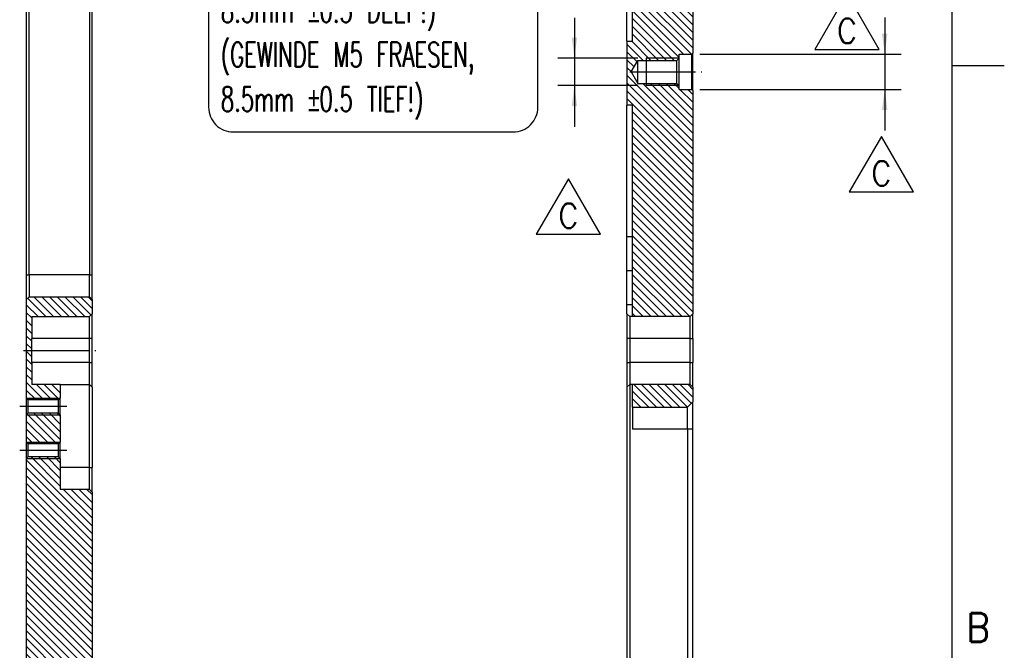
# Model space of a CAD drawing. Header units: inches. Extents: x -429 to 435, y -270 to 288.
# Tile 17 of 20: x 315 to 435, y -62 to 15. Entities that reach past the tile are written whole.
import ezdxf

# ---------------------------------------------------------------- set-up
doc = ezdxf.new("R2010")
doc.units = ezdxf.units.IN
doc.linetypes.add('DOT_CENTER', pattern=[14, 12, -1, 0, -1])
doc.layers.add('1', color=7, linetype='Continuous')
doc.styles.add('CONVERTER_12', font='txt.shx', dxfattribs={"width": 0.63})
doc.styles.add('CONVERTER_13', font='txt.shx', dxfattribs={"width": 0.9})
doc.dimstyles.new('ME10_DIM_16', dxfattribs={"dimtxt": 4.5, "dimasz": 3.75, "dimexe": 3, "dimexo": 1.5, "dimgap": 1.5, "dimtad": 0, "dimdsep": 46, "dimtxsty": 'CONVERTER_12', "dimsah": 1, "dimcen": 0.09, "dimclrd": 3, "dimclre": 3, "dimclrt": 3, "dimadec": 0, "dimazin": 0, "dimtol": 1, "dimtp": 0.03, "dimtfac": 0.7, "dimtdec": 0, "dimtix": 1, "dimtmove": 0, "dimatfit": 3, "dimfxl": 1, "dimtolj": 1, "dimtzin": 0, "dimarcsym": 0})
doc.dimstyles.new('ME10_DIM_17', dxfattribs={"dimtxt": 4.5, "dimasz": 3.75, "dimexe": 3, "dimexo": 1.5, "dimgap": 1.5, "dimtad": 0, "dimdsep": 46, "dimtxsty": 'CONVERTER_12', "dimsah": 1, "dimcen": 0.09, "dimclrd": 3, "dimclre": 3, "dimclrt": 3, "dimadec": 0, "dimazin": 0, "dimtfac": 1, "dimtdec": 4, "dimtix": 1, "dimtmove": 0, "dimatfit": 3, "dimfxl": 1, "dimtolj": 1, "dimtzin": 0, "dimarcsym": 0})
pattern_1 = [(-45, (0, 0), (0.7071067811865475, 0.7071067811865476), [])]

# ---------------------------------------------------------------- blocks, each defined once
blk = doc.blocks.new('REV_TRIANGLE__4', base_point=(419.9191571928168, -4.00239575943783))
at = {"layer": '1', "color": 7, "linetype": 'Continuous'}
for p, q in [((419.9191571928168, 0.49760424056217), (416.0191571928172, -6.25239575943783)), ((423.8191571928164, -6.25239575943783), (419.9191571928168, 0.49760424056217)), ((416.0191571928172, -6.25239575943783), (423.8191571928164, -6.25239575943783))]:
    blk.add_line(p, q, dxfattribs=at)
at = {"layer": '1', "color": 3, "insert": (419.9191571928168, -4.00239575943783), "char_height": 3, "attachment_point": 5, "line_spacing_factor": 1.08043217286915, "style": 'CONVERTER_13'}
blk.add_mtext('C', dxfattribs=at)
blk = doc.blocks.new('REV_TRIANGLE__5', base_point=(381.8725127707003, -9.159613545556))
at = {"layer": '1', "color": 7, "linetype": 'Continuous'}
for p, q in [((381.8725127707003, -4.659613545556), (377.9725127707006, -11.409613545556)), ((385.7725127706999, -11.409613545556), (381.8725127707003, -4.659613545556)), ((377.9725127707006, -11.409613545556), (385.7725127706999, -11.409613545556))]:
    blk.add_line(p, q, dxfattribs=at)
at = {"layer": '1', "color": 3, "insert": (381.8725127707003, -9.159613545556), "char_height": 3, "attachment_point": 5, "line_spacing_factor": 1.08043217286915, "style": 'CONVERTER_13'}
blk.add_mtext('C', dxfattribs=at)
blk = doc.blocks.new('REV_TRIANGLE__6', base_point=(415.7349993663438, 13.31807152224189))
at = {"layer": '1', "color": 7, "linetype": 'Continuous'}
for p, q in [((415.7349993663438, 17.81807152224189), (411.8349993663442, 11.06807152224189)), ((419.6349993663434, 11.06807152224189), (415.7349993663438, 17.81807152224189)), ((411.8349993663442, 11.06807152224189), (419.6349993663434, 11.06807152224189))]:
    blk.add_line(p, q, dxfattribs=at)
at = {"layer": '1', "color": 3, "insert": (415.7349993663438, 13.31807152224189), "char_height": 3, "attachment_point": 5, "line_spacing_factor": 1.08043217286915, "style": 'CONVERTER_13'}
blk.add_mtext('C', dxfattribs=at)
blk = doc.blocks.new('E7018-24196_large_stiffener__8', base_point=(583.4999999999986, -178.300000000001))
at = {"linetype": 'Continuous'}
h = blk.add_hatch(dxfattribs=at)
h.set_pattern_fill('_USER', color=1, angle=-45, pattern_type=0)
h.set_pattern_definition(pattern_1)
edge = h.paths.add_edge_path()
edge.add_line((595.499999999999, 39.93255537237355), (595.499999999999, 15.90000000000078))
edge.add_line((595.499999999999, 15.90000000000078), (595.2999999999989, 15.70000000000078))
edge.add_line((595.2999999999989, 15.70000000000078), (592.999999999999, 15.70000000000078))
edge.add_line((592.999999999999, 15.70000000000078), (592.999999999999, 15.00000000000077))
edge.add_line((592.999999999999, 15.00000000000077), (592.599999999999, 14.60000000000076))
edge.add_line((592.599999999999, 14.60000000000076), (585.499999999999, 14.60000000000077))
edge.add_line((585.499999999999, 14.60000000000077), (584.2875644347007, 12.50000000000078))
edge.add_line((584.2875644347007, 12.50000000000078), (585.499999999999, 10.40000000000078))
edge.add_line((585.499999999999, 10.40000000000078), (592.599999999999, 10.40000000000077))
edge.add_line((592.599999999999, 10.40000000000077), (592.999999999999, 10.00000000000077))
edge.add_line((592.999999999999, 10.00000000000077), (592.999999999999, 9.300000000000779))
edge.add_line((592.999999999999, 9.300000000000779), (595.2999999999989, 9.300000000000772))
edge.add_line((595.2999999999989, 9.300000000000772), (595.499999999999, 9.100000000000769))
edge.add_line((595.499999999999, 9.100000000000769), (595.499999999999, -31.60000000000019))
edge.add_line((595.499999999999, -31.60000000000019), (594.999999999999, -32.10000000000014))
edge.add_line((594.999999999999, -32.10000000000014), (584.4999999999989, -32.10000000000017))
edge.add_line((584.4999999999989, -32.10000000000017), (584.4999999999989, -29.90742955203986))
edge.add_line((584.4999999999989, -29.90742955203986), (584.4999999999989, -23.71854238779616))
edge.add_line((584.4999999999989, -23.71854238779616), (584.4999999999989, -17.5002001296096))
edge.add_line((584.4999999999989, -17.5002001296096), (584.4999999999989, 6.403805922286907))
edge.add_line((584.4999999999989, 6.403805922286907), (583.4999999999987, 6.403805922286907))
edge.add_line((583.4999999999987, 6.403805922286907), (583.4999999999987, 18.09806984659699))
edge.add_line((583.4999999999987, 18.09806984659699), (584.4999999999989, 18.09806984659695))
edge.add_line((584.4999999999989, 18.09806984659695), (584.499999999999, 29.31417296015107))
edge.add_line((584.499999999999, 29.31417296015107), (583.4999999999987, 29.31417296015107))
edge.add_line((583.4999999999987, 29.31417296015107), (583.4999999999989, 39.93255537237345))
edge.add_spline(control_points=[(583.4999999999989, 39.93255537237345), (583.5885880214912, 40.17829234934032), (583.7649642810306, 40.66754775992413), (584.0192033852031, 41.40617508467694), (584.2653131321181, 42.1450187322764), (584.4219979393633, 42.64072741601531), (584.4999999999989, 42.88750500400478)], knot_values=[0, 0, 0, 0, 0.7836425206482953, 1.560210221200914, 2.343410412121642, 3.11983512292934, 3.11983512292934, 3.11983512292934, 3.11983512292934], degree=3, periodic=0)
edge.add_line((584.4999999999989, 42.88750500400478), (594.499999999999, 42.88750500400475))
edge.add_spline(control_points=[(594.499999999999, 42.88750500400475), (594.5780020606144, 42.64072741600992), (594.7346868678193, 42.14501873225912), (594.9807963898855, 41.40617576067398), (595.2350354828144, 40.6675484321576), (595.4114117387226, 40.17829302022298), (595.499999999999, 39.93255537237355)], knot_values=[0, 0, 0, 0, 0.7764247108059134, 1.559624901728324, 2.336190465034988, 3.119835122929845, 3.119835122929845, 3.119835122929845, 3.119835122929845], degree=3, periodic=0)
h = blk.add_hatch(dxfattribs=at)
h.set_pattern_fill('_USER', color=1, angle=-45, pattern_type=0)
h.set_pattern_definition(pattern_1)
h.paths.add_polyline_path([(594.499999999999, -48.63999999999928), (584.4999999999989, -48.63999999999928), (584.4999999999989, -44.50000000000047), (594.999999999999, -44.50000000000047), (595.499999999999, -45.00000000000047), (595.499999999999, -47.63999999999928)])
at = {"color": 7, "linetype": 'Continuous'}
for p, q in [((595.499999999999, 39.93255537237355), (595.499999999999, 15.90000000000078)), ((583.4999999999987, 18.09806984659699), (583.4999999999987, 29.31417296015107)), ((584.4999999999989, 18.09806984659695), (584.499999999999, 29.31417296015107)), ((583.4999999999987, 18.09806984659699), (583.4999999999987, 6.40380592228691)), ((583.4999999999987, 18.09806984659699), (584.4999999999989, 18.09806984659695)), ((584.2875644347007, 12.50000000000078), (585.499999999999, 14.60000000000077)), ((585.499999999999, 10.40000000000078), (585.499999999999, 14.60000000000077)), ((585.499999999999, 14.60000000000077), (592.599999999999, 14.60000000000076)), ((592.599999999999, 14.60000000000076), (592.999999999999, 15.00000000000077)), ((592.599999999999, 12.50000000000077), (592.599999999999, 14.60000000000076)), ((592.999999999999, 15.70000000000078), (595.2999999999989, 15.70000000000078)), ((592.999999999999, 15.00000000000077), (592.999999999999, 15.70000000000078)), ((592.999999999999, 12.50000000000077), (592.999999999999, 15.00000000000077)), ((595.2999999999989, 15.70000000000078), (595.499999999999, 15.90000000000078)), ((595.2999999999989, 12.50000000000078), (595.2999999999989, 15.70000000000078)), ((595.499999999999, 12.50000000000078), (595.499999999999, 15.90000000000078)), ((584.2875644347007, 12.50000000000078), (585.499999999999, 10.40000000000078)), ((592.599999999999, 10.40000000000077), (592.599999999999, 12.50000000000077)), ((592.999999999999, 10.00000000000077), (592.999999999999, 12.50000000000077)), ((595.2999999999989, 9.30000000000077), (595.2999999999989, 12.50000000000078)), ((595.499999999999, 9.10000000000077), (595.499999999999, 12.50000000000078)), ((585.499999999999, 10.40000000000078), (592.599999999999, 10.40000000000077)), ((592.599999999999, 10.40000000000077), (592.999999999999, 10.00000000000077)), ((592.999999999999, 9.30000000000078), (592.999999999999, 10.00000000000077)), ((592.999999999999, 9.30000000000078), (595.2999999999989, 9.30000000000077)), ((595.2999999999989, 9.30000000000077), (595.499999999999, 9.10000000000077)), ((595.499999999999, 9.10000000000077), (595.499999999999, -31.60000000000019)), ((583.4999999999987, -17.50020012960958), (583.4999999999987, 6.40380592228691)), ((584.4999999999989, 6.40380592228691), (583.4999999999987, 6.40380592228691)), ((584.4999999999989, -17.5002001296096), (584.4999999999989, 6.40380592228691)), ((583.4999999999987, -23.71854238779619), (583.4999999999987, -17.50020012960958)), ((584.4999999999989, -23.71854238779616), (584.4999999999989, -17.5002001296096)), ((583.4999999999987, -29.90742955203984), (583.4999999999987, -23.71854238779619)), ((584.4999999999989, -29.90742955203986), (584.4999999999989, -23.71854238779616)), ((583.4999999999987, -29.90742955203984), (584.4999999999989, -29.90742955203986)), ((583.4999999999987, -31.60000000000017), (583.4999999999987, -29.90742955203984)), ((584.4999999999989, -32.10000000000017), (584.4999999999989, -29.90742955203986)), ((583.4999999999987, -31.60000000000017), (583.9999999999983, -32.09999999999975)), ((583.4999999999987, -31.60000000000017), (583.499999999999, -36.10000000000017)), ((584.4999999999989, -32.10000000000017), (583.9999999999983, -32.09999999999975)), ((583.9999999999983, -32.09999999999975), (583.9999999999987, -36.10000000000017)), ((594.999999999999, -32.10000000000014), (584.4999999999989, -32.10000000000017)), ((594.999999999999, -32.10000000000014), (595.499999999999, -31.60000000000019)), ((594.999999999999, -36.10000000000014), (594.999999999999, -32.10000000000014)), ((595.499999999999, -36.10000000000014), (595.499999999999, -31.60000000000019)), ((583.499999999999, -36.10000000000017), (583.499999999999, -40.50000000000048)), ((583.9999999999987, -36.10000000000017), (583.9999999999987, -40.50000000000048)), ((594.999999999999, -40.50000000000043), (594.999999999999, -36.10000000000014)), ((595.499999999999, -36.10000000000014), (595.499999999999, -40.50000000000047)), ((583.499999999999, -40.50000000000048), (583.4999999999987, -45.00000000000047)), ((583.9999999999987, -40.50000000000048), (583.9999999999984, -44.50000000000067)), ((594.999999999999, -44.50000000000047), (594.999999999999, -40.50000000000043)), ((595.499999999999, -45.00000000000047), (595.499999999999, -40.50000000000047)), ((583.9999999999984, -44.50000000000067), (583.4999999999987, -45.00000000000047)), ((584.4999999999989, -44.50000000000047), (583.9999999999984, -44.50000000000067)), ((583.9999999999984, -44.50000000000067), (583.9999999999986, -145.3200000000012)), ((584.4999999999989, -48.63999999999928), (584.4999999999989, -44.50000000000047)), ((594.999999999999, -44.50000000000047), (584.4999999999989, -44.50000000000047)), ((594.999999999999, -44.50000000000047), (595.499999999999, -45.00000000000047)), ((583.4999999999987, -45.00000000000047), (583.4999999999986, -145.3200000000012)), ((595.499999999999, -45.00000000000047), (595.499999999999, -47.63999999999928)), ((594.499999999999, -48.63999999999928), (595.499999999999, -47.63999999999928)), ((595.499999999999, -52.63999999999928), (595.499999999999, -47.63999999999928)), ((584.4999999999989, -48.63999999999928), (584.4999999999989, -52.63999999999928)), ((584.4999999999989, -48.63999999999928), (594.499999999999, -48.63999999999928)), ((594.499999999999, -52.63999999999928), (594.499999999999, -48.63999999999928)), ((594.499999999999, -52.63999999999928), (594.499999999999, -145.3200000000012)), ((595.499999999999, -145.3200000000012), (595.499999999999, -52.63999999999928))]:
    blk.add_line(p, q, dxfattribs=at)
at = {"color": 1, "linetype": 'Continuous'}
for p, q in [((583.4999999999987, -17.50020012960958), (584.4999999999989, -17.5002001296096)), ((583.4999999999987, -23.71854238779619), (584.4999999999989, -23.71854238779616)), ((583.9999999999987, -36.10000000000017), (583.499999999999, -36.10000000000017)), ((594.999999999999, -36.10000000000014), (583.9999999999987, -36.10000000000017)), ((594.999999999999, -36.10000000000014), (595.499999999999, -36.10000000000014)), ((583.499999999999, -40.50000000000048), (583.9999999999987, -40.50000000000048)), ((594.999999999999, -40.50000000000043), (583.9999999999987, -40.50000000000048)), ((594.999999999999, -40.50000000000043), (595.499999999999, -40.50000000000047)), ((594.499999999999, -52.63999999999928), (584.4999999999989, -52.63999999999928)), ((595.499999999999, -52.63999999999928), (594.499999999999, -52.63999999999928))]:
    blk.add_line(p, q, dxfattribs=at)
at = {"layer": '1', "color": 1, "linetype": 'DOT_CENTER'}
blk.add_line((583.999999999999, 12.50000000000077), (597.5827904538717, 12.50000000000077), dxfattribs=at)
blk = doc.blocks.new('*D55')
at = {"layer": '1', "color": 3, "linetype": 'Continuous'}
for p, q in [((630.4809584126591, 22.39721282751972), (630.4809584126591, 15.70000000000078)), ((596.7999999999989, 15.70000000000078), (633.4809584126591, 15.70000000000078)), ((630.4809584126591, 15.70000000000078), (630.4809584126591, 9.30000000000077)), ((596.7999999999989, 9.30000000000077), (633.4809584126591, 9.30000000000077)), ((630.4809584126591, 9.30000000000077), (630.4809584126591, 1.80000000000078))]:
    blk.add_line(p, q, dxfattribs=at)
at = {"layer": '1', "color": 3}
for points in [[(629.9872615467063, 19.45000000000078), (630.9746552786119, 19.45000000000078), (630.4809584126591, 15.70000000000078)], [(630.9746552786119, 5.55000000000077), (629.9872615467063, 5.55000000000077), (630.4809584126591, 9.30000000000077)]]:
    blk.add_solid(points, dxfattribs=at)
at = {"layer": '1', "color": 3, "insert": (632.5059584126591, 23.49221282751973), "char_height": 4.5, "attachment_point": 7, "rotation": 90, "line_spacing_factor": 0.60024009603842, "style": 'CONVERTER_12'}
blk.add_mtext('\\C3; {\\Fgdt;n}\\C3;\\C3;6,4\\C3;\\H3.15;\\S+0,03^  0;\\C3;(4x)', dxfattribs=at)
blk = doc.blocks.new('*D56')
at = {"layer": '1', "color": 3, "linetype": 'Continuous'}
for p, q in [((573.9141816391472, 22.37677312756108), (573.9141816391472, 15.00000000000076)), ((585.499999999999, 15.00000000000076), (570.9141816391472, 15.00000000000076)), ((573.9141816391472, 15.00000000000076), (573.9141816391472, 10.00000000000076)), ((585.499999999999, 10.00000000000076), (570.9141816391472, 10.00000000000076)), ((573.9141816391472, 10.00000000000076), (573.9141816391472, 2.50000000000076))]:
    blk.add_line(p, q, dxfattribs=at)
at = {"layer": '1', "color": 3}
for points in [[(573.4204847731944, 18.75000000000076), (574.4078785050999, 18.75000000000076), (573.9141816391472, 15.00000000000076)], [(574.4078785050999, 6.25000000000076), (573.4204847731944, 6.25000000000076), (573.9141816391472, 10.00000000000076)]]:
    blk.add_solid(points, dxfattribs=at)
at = {"layer": '1', "color": 3, "insert": (576.1641816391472, 24.64177312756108), "char_height": 4.5, "attachment_point": 7, "rotation": 90, "line_spacing_factor": 0.60024009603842, "style": 'CONVERTER_12'}
blk.add_mtext('\\C3;M\\C3;5\\C3;(4x)', dxfattribs=at)
blk = doc.blocks.new('E7018-24196_large_stiffener__10', base_point=(474.0000000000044, -178.2999999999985))
at = {"linetype": 'Continuous'}
h = blk.add_hatch(dxfattribs=at)
h.set_pattern_fill('_USER', color=1, angle=-45, pattern_type=0)
h.set_pattern_definition(pattern_1)
h.paths.add_polyline_path([(486.0000000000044, -31.59999999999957), (486.0000000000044, -28.99999999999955), (485.5000000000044, -28.49999999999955), (474.5000000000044, -28.49999999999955), (474.0000000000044, -28.99999999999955), (474.0000000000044, -46.99999999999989), (474.3000000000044, -47.29999999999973), (479.9000000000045, -47.29999999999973), (480.2000000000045, -46.99999999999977), (480.2000000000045, -44.49999999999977), (475.0000000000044, -44.49999999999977), (475.0000000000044, -40.49999999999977), (475.0000000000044, -36.09999999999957), (475.0000000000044, -32.09999999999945), (485.5000000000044, -32.09999999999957)])
h = blk.add_hatch(dxfattribs=at)
h.set_pattern_fill('_USER', color=1, angle=-45, pattern_type=0)
h.set_pattern_definition(pattern_1)
h.paths.add_polyline_path([(474.0000000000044, -49.99999999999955), (474.0000000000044, -54.99999999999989), (474.3000000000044, -55.29999999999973), (479.9000000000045, -55.29999999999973), (480.2000000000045, -54.99999999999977), (480.2000000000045, -49.99999999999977), (479.9000000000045, -49.6999999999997), (474.3000000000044, -49.6999999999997)])
h = blk.add_hatch(dxfattribs=at)
h.set_pattern_fill('_USER', color=1, angle=-45, pattern_type=0)
h.set_pattern_definition(pattern_1)
h.paths.add_polyline_path([(480.2000000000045, -59.59999999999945), (480.2000000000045, -57.99999999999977), (479.9000000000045, -57.6999999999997), (474.3000000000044, -57.6999999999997), (474.0000000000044, -57.99999999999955), (474.0000000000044, -97.47999999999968), (474.3000000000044, -97.77999999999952), (485.7000000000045, -97.77999999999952), (486.0000000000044, -97.47999999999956), (486.0000000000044, -64.09999999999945), (485.5000000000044, -63.59999999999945), (480.2000000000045, -63.59999999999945)])
at = {"color": 7, "linetype": 'Continuous'}
for p, q in [((474.0000000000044, 141.5000000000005), (474.0000000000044, -24.49999999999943)), ((474.5000000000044, -24.49999999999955), (474.5000000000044, 141.5000000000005)), ((485.5000000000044, 141.5000000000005), (485.5000000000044, -24.49999999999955)), ((486.0000000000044, -24.49999999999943), (486.0000000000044, 141.5000000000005)), ((474.0000000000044, -24.49999999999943), (474.0000000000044, -28.99999999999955)), ((474.5000000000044, -24.49999999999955), (474.5000000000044, -28.49999999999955)), ((485.5000000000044, -28.49999999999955), (485.5000000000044, -24.49999999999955)), ((486.0000000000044, -28.99999999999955), (486.0000000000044, -24.49999999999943)), ((474.0000000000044, -28.99999999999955), (474.5000000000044, -28.49999999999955)), ((474.5000000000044, -28.49999999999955), (485.5000000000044, -28.49999999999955)), ((485.5000000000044, -28.49999999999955), (486.0000000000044, -28.99999999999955)), ((474.0000000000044, -28.99999999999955), (474.0000000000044, -46.99999999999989)), ((486.0000000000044, -28.99999999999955), (486.0000000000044, -31.59999999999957)), ((475.0000000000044, -32.09999999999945), (475.0000000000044, -36.09999999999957)), ((475.0000000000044, -32.09999999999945), (485.5000000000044, -32.09999999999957)), ((486.0000000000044, -31.59999999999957), (485.5000000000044, -32.09999999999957)), ((485.5000000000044, -36.09999999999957), (485.5000000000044, -32.09999999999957)), ((486.0000000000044, -36.09999999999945), (486.0000000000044, -31.59999999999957)), ((475.0000000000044, -40.49999999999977), (475.0000000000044, -36.09999999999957)), ((485.5000000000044, -40.49999999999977), (485.5000000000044, -36.09999999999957)), ((486.0000000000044, -40.49999999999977), (486.0000000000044, -36.09999999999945)), ((475.0000000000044, -40.49999999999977), (475.0000000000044, -44.49999999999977)), ((485.5000000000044, -44.49999999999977), (485.5000000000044, -40.49999999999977)), ((486.0000000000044, -44.99999999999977), (486.0000000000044, -40.49999999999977)), ((480.2000000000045, -44.49999999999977), (475.0000000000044, -44.49999999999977)), ((480.2000000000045, -44.49999999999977), (480.2000000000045, -46.99999999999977)), ((480.2000000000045, -44.49999999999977), (485.5000000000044, -44.49999999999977)), ((486.0000000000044, -44.99999999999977), (485.5000000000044, -44.49999999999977)), ((485.5000000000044, -59.59999999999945), (485.5000000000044, -44.49999999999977)), ((486.0000000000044, -44.99999999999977), (486.0000000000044, -59.59999999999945)), ((474.3000000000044, -47.29999999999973), (474.0000000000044, -46.99999999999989)), ((474.0000000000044, -46.99999999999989), (474.0000000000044, -49.99999999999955)), ((474.3000000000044, -47.29999999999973), (474.3000000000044, -49.6999999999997)), ((479.9000000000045, -47.29999999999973), (474.3000000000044, -47.29999999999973)), ((479.9000000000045, -47.29999999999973), (480.2000000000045, -46.99999999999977)), ((479.9000000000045, -49.6999999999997), (479.9000000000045, -47.29999999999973)), ((480.2000000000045, -49.99999999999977), (480.2000000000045, -46.99999999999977)), ((474.3000000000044, -49.6999999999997), (474.0000000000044, -49.99999999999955)), ((474.0000000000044, -49.99999999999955), (474.0000000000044, -54.99999999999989)), ((479.9000000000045, -49.6999999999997), (474.3000000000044, -49.6999999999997)), ((479.9000000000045, -49.6999999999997), (480.2000000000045, -49.99999999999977)), ((480.2000000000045, -49.99999999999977), (480.2000000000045, -54.99999999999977)), ((474.3000000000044, -55.29999999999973), (474.0000000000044, -54.99999999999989)), ((474.0000000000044, -54.99999999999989), (474.0000000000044, -57.99999999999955)), ((474.3000000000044, -55.29999999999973), (474.3000000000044, -57.6999999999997)), ((479.9000000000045, -55.29999999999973), (474.3000000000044, -55.29999999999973)), ((479.9000000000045, -55.29999999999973), (480.2000000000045, -54.99999999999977)), ((479.9000000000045, -57.6999999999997), (479.9000000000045, -55.29999999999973)), ((480.2000000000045, -57.99999999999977), (480.2000000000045, -54.99999999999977)), ((474.3000000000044, -57.6999999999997), (474.0000000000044, -57.99999999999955)), ((474.0000000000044, -57.99999999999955), (474.0000000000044, -97.47999999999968)), ((479.9000000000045, -57.6999999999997), (474.3000000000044, -57.6999999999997)), ((479.9000000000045, -57.6999999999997), (480.2000000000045, -57.99999999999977)), ((480.2000000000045, -57.99999999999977), (480.2000000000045, -59.59999999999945)), ((480.2000000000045, -59.59999999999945), (480.2000000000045, -63.59999999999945)), ((485.5000000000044, -63.59999999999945), (485.5000000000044, -59.59999999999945)), ((486.0000000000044, -64.09999999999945), (486.0000000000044, -59.59999999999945)), ((485.5000000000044, -63.59999999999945), (480.2000000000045, -63.59999999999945)), ((485.5000000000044, -63.59999999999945), (486.0000000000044, -64.09999999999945)), ((486.0000000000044, -64.09999999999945), (486.0000000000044, -97.47999999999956))]:
    blk.add_line(p, q, dxfattribs=at)
at = {"color": 1, "linetype": 'Continuous'}
for p, q in [((474.0000000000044, -24.49999999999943), (474.5000000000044, -24.49999999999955)), ((485.5000000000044, -24.49999999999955), (474.5000000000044, -24.49999999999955)), ((485.5000000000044, -24.49999999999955), (486.0000000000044, -24.49999999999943)), ((485.5000000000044, -36.09999999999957), (475.0000000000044, -36.09999999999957)), ((486.0000000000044, -36.09999999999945), (485.5000000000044, -36.09999999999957)), ((485.5000000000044, -40.49999999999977), (475.0000000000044, -40.49999999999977)), ((485.5000000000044, -40.49999999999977), (486.0000000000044, -40.49999999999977)), ((485.5000000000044, -59.59999999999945), (480.2000000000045, -59.59999999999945)), ((485.5000000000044, -59.59999999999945), (486.0000000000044, -59.59999999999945))]:
    blk.add_line(p, q, dxfattribs=at)
at = {"layer": '1', "color": 1, "linetype": 'DOT_CENTER'}
for p, q in [((473.4999999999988, -38.30000000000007), (486.9999999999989, -38.30000000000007)), ((481.3999999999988, -48.5000000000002), (472.7999999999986, -48.5000000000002)), ((481.3999999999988, -56.5000000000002), (472.7999999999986, -56.5000000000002))]:
    blk.add_line(p, q, dxfattribs=at)
blk = doc.blocks.new('C-C__11', base_point=(480.0000000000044, 58.50000000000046))
at = {"layer": '1', "color": 1, "linetype": 'Continuous'}
for p, q in [((473.9999999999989, -47.0000000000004), (480.1999999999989, -47.0000000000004)), ((473.9999999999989, -50.00000000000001), (480.1999999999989, -50.00000000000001)), ((473.9999999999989, -55.0000000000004), (480.1999999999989, -55.0000000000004)), ((473.9999999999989, -58.00000000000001), (480.1999999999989, -58.00000000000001))]:
    blk.add_line(p, q, dxfattribs=at)
blk.add_blockref('E7018-24196_large_stiffener__10', (474.0000000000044, -178.2999999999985))
blk = doc.blocks.new('Drawing_Grid_Zones', base_point=(-419.3462527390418, -254.8804718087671))
at = {"layer": '1', "color": 4, "linetype": 'Continuous'}
blk.add_line((434.851873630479, 9.08476409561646), (428.5018736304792, 9.08476409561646), dxfattribs=at)
at = {"layer": '1', "color": 4, "insert": (431.6768736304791, -59.17773590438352), "char_height": 3.5, "attachment_point": 5, "line_spacing_factor": 1.08043217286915, "style": 'CONVERTER_13'}
blk.add_mtext('B', dxfattribs=at)
blk = doc.blocks.new('D_Size_Verigy_Frame', base_point=(-419.3462527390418, -254.8804718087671))
at = {"layer": '1', "color": 7, "linetype": 'Continuous'}
blk.add_line((428.5018736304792, -260.9652359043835), (428.5018736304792, 279.1347640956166), dxfattribs=at)
at = {"layer": '1'}
blk.add_blockref('Drawing_Grid_Zones', (-419.3462527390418, -254.8804718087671), dxfattribs=at)
blk = doc.blocks.new('E-E__9', base_point=(589.4999999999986, 58.49999999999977))
at = {"layer": '1', "color": 1, "linetype": 'Continuous'}
for p, q in [((592.999999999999, 15.00000000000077), (586.999999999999, 15.00000000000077)), ((586.999999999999, 15.00000000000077), (586.999999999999, 10.00000000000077)), ((592.999999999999, 10.00000000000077), (586.999999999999, 10.00000000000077))]:
    blk.add_line(p, q, dxfattribs=at)
at = {"layer": '1', "color": 1}
blk.add_lwpolyline([(511.7356321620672, 1.5475015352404), (562.7543821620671, 1.5475015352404, 0.4142135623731), (567.2543821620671, 6.0475015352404), (567.2543821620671, 30.34750153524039, 0.4142135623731), (562.7543821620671, 34.84750153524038), (511.7356321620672, 34.84750153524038, 0.4142135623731), (507.2356321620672, 30.34750153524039), (507.2356321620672, 6.0475015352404, 0.4142135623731)], format="xyb", close=True, dxfattribs=at)
blk.add_blockref('E7018-24196_large_stiffener__8', (583.4999999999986, -178.300000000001))
at = {"layer": '1', "xscale": 1.5, "yscale": 1.5, "zscale": 1.5}
for name, p in [('REV_TRIANGLE__6', (623.6024990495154, 19.97710728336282)), ('REV_TRIANGLE__4', (629.8787357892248, -6.00359363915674)), ('REV_TRIANGLE__5', (572.8087691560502, -13.73942031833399))]:
    blk.add_blockref(name, p, dxfattribs=at)
at = {"layer": '1', "color": 1, "insert": (509.4856321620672, 3.7975015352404), "char_height": 4.5, "attachment_point": 7, "line_spacing_factor": 1.08043217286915, "style": 'CONVERTER_12'}
blk.add_mtext('MILL M5 THREAD\\P8.5mm {\\Fgdt;`}0.5 DEEP!)\\P(GEWINDE M5 FRAESEN,\\P8.5mm {\\Fgdt;`}0.5 TIEF!)', dxfattribs=at)
at = {"layer": '1'}
for base, p1, p2, dimstyle, override, picture, middle in [((630.4809584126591, 15.70000000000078), (595.2999999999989, 9.30000000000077), (595.2999999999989, 15.70000000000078), 'ME10_DIM_16', {"dimpost": ' {\\Fgdt;n}<>(4x)'}, '*D55', (630.4809584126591, 40.24233782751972)), ((573.9141816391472, 15.00000000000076), (586.999999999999, 10.00000000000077), (586.999999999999, 15.00000000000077), 'ME10_DIM_17', {"dimpost": 'M<>(4x)'}, '*D56', (573.9141816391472, 31.95427312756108))]:
    dim = blk.add_linear_dim(base=base, p1=p1, p2=p2, angle=90, dimstyle=dimstyle, override=override, dxfattribs=at)
    dim.commit()
    dim.dimension.update_dxf_attribs({"geometry": picture, "text_midpoint": middle, "text_rotation": 90})

msp = doc.modelspace()

# ---------------------------------------------------------------- block references
msp.add_blockref('D_Size_Verigy_Frame', (-419.3462527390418, -254.8804718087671))
at = {"xscale": 0.66666666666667, "yscale": 0.66666666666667, "zscale": 0.66666666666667}
for name, p in [('E-E__9', (392.9999999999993, 38.99999999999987)), ('C-C__11', (320.0000000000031, 39.00000000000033))]:
    msp.add_blockref(name, p, dxfattribs=at)

doc.saveas('drawing.dxf')
